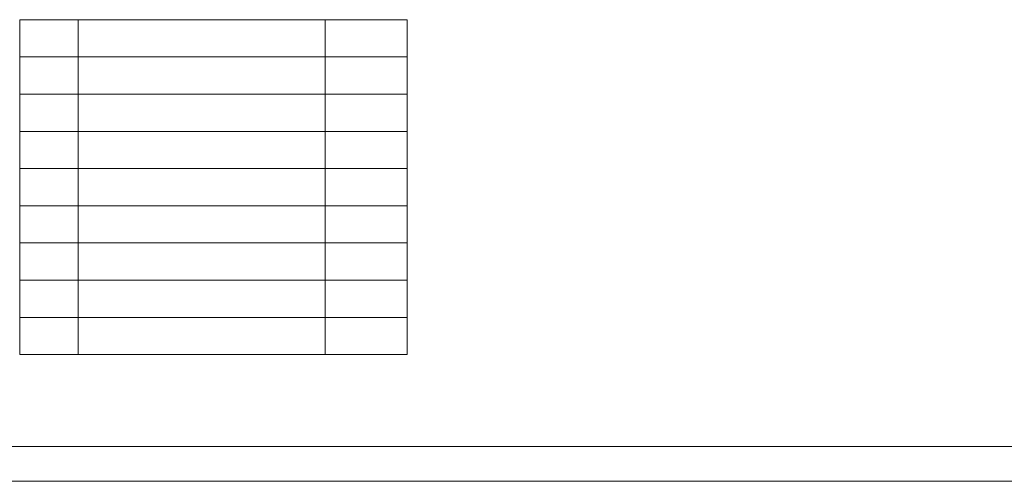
# Model space of a CAD drawing. Header units: centimetres. Extents: x 74448 to 96987, y -37016 to -10817.
# Tile 82 of 174: x 76999 to 78704, y -32452 to -31654. Entities that reach past the tile are written whole.
import ezdxf

# ---------------------------------------------------------------- set-up
doc = ezdxf.new("R2010")
doc.units = ezdxf.units.CM
doc.header["$LTSCALE"] = 0.02
doc.layers.add('02_rzuty_podstawowe linie', color=8, linetype='Continuous', lineweight=13)
doc.layers.add('_pk_tabelka', color=7, linetype='Continuous', lineweight=15)

msp = doc.modelspace()

# ---------------------------------------------------------------- linework, layer by layer
at = {"layer": '02_rzuty_podstawowe linie'}
for points in [[(76999.9, -32232.9), (76999.9, -31653.5)], [(76999.9, -31653.5), (77670.2, -31653.5)], [(77100.9, -31653.5), (77100.9, -32232.9)], [(77528.1, -31653.5), (77528.1, -32232.9)], [(77670.2, -31653.5), (77670.2, -32232.9)], [(76999.9, -31717.9), (77670.2, -31717.9)], [(76999.9, -31782.3), (77670.2, -31782.3)], [(76999.9, -31846.7), (77670.2, -31846.7)], [(76999.9, -31911), (77670.2, -31911)], [(76999.9, -31975.4), (77670.2, -31975.4)], [(76999.9, -32039.8), (77670.2, -32039.8)], [(76999.9, -32104.2), (77670.2, -32104.2)], [(76999.9, -32168.6), (77670.2, -32168.6)], [(76999.9, -32232.9), (77670.2, -32232.9)]]:
    msp.add_lwpolyline(points, dxfattribs=at)
at = {"layer": '_pk_tabelka', "color": 7, "ltscale": 3}
for p, q in [((82805.7, -32392.2), (74705.7, -32392.2)), ((82865.7, -32452.2), (74455.7, -32452.2))]:
    msp.add_line(p, q, dxfattribs=at)

doc.saveas('drawing.dxf')
